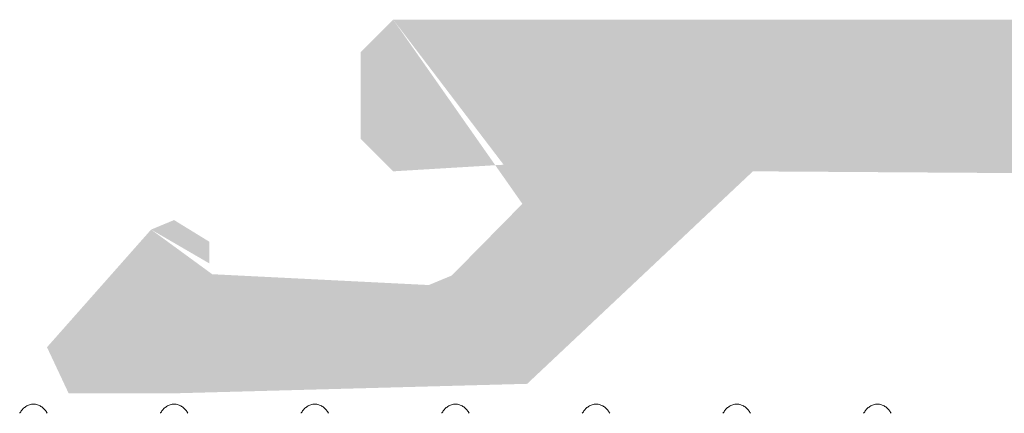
# Model space of a CAD drawing. Header units: millimetres. Extents: x 10199 to 83623, y 33714 to 105138.
# Tile 23 of 41: x 61846.6 to 61855.7, y 71108.97 to 71112.6. Entities that reach past the tile are written whole.
import ezdxf

# ---------------------------------------------------------------- set-up
doc = ezdxf.new("R2010")
doc.units = ezdxf.units.MM
for name, color, linetype, lineweight, true_color in [('Dimension2', 2, 'Continuous', 9, 0xffff00), ('Plastik', 7, 'Continuous', 20, 0x004c00), ('узл_dwg', 7, 'Continuous', 9, 0x767676)]:
    doc.layers.add(name, color=color, linetype=linetype, lineweight=lineweight, true_color=true_color)

# ---------------------------------------------------------------- blocks, each defined once
blk = doc.blocks.new('узл_dwg-3022285-5_14 Примыкание шахты')
at = {"layer": 'Plastik', "lineweight": 9}
h = blk.add_hatch(color=256, dxfattribs=at)
h.paths.add_polyline_path([(61847.8182, 71103.5419), (61848.0303, 71103.454), (61848.356, 71103.654), (61848.356, 71103.854), (61848.0303, 71103.665)])
h.paths.add_polyline_path([(61854.656, 71093.604), (61855.456, 71093.604), (61855.756, 71093.904), (61855.756, 71097.0555), (61855.4662, 71097.6816), (61855.756, 71098.1525), (61855.8439, 71101.5161), (61856.056, 71101.604), (61867.456, 71101.604), (61867.756, 71101.904), (61867.6682, 71103.5919), (61867.0318, 71104.104), (61866.556, 71103.804), (61866.4682, 71103.0919), (61866.256, 71103.004), (61853.156, 71103.104), (61851.0761, 71105.054), (61847.056, 71105.054), (61846.856, 71104.6282), (61846.9439, 71104.4161), (61847.8182, 71103.5419), (61848.556, 71104.054), (61850.5968, 71103.9661), (61851.2693, 71103.1522), (61851.1279, 71103.0108), (61851.0761, 71103.004), (61850.056, 71103.004), (61849.756, 71102.704), (61849.756, 71101.904), (61850.056, 71101.604), (61851.0761, 71101.5057), (61851.156, 71101.304), (61851.156, 71093.904), (61851.456, 71093.604), (61852.256, 71093.604), (61852.556, 71093.904), (61852.6439, 71101.5161), (61852.856, 71101.604), (61854.2682, 71101.5161), (61854.356, 71101.304), (61854.356, 71093.904)])
h.paths.add_polyline_path([(61862.206, 71103.0142), (61862.1543, 71103.1057), (61860.156, 71105.2282), (61860.156, 71106.5555), (61859.8662, 71107.1816), (61860.156, 71107.6525), (61860.2581, 71109.2061), (61862.106, 71111.1938), (61860.3297, 71111.1161), (61860.4073, 71110.8263), (61860.3297, 71110.6919), (61858.756, 71108.9939), (61858.8439, 71105.0019), (61860.4175, 71103.304), (61860.2675, 71103.0442), (61860.2675, 71103.0142), (61862.1543, 71103.0142)])
h.paths.add_polyline_path([(61850.056, 71112.604), (61849.756, 71112.304), (61849.756, 71111.504), (61850.056, 71111.204), (61851.0761, 71111.2651), (61850.3847, 71112.1726)])
h.paths.add_polyline_path([(61847.8182, 71110.6661), (61848.356, 71110.354), (61848.356, 71110.554), (61848.0303, 71110.754)])
h.paths.add_polyline_path([(61848.0303, 71109.154), (61851.2939, 71109.2419), (61853.3803, 71111.204), (61866.4682, 71111.1161), (61866.556, 71110.904), (61866.556, 71110.404), (61867.1525, 71110.154), (61867.2439, 71110.1919), (61867.756, 71110.8282), (61867.756, 71112.304), (61867.456, 71112.604), (61850.056, 71112.604), (61851.2493, 71110.904), (61850.5968, 71110.2419), (61850.3847, 71110.154), (61848.3828, 71110.254), (61847.8182, 71110.6661), (61846.856, 71109.5797), (61847.056, 71109.154), (61847.8182, 71109.154)])
at = {"layer": 'Dimension2'}
for points in [[(61846.6036, 71108.9698), (61846.6052, 71108.9725), (61846.6097, 71108.9799), (61846.6177, 71108.9916), (61846.6282, 71109.0046), (61846.64, 71109.0169), (61846.6535, 71109.0281), (61846.6686, 71109.0379), (61846.6852, 71109.0458), (61846.703, 71109.0513), (61846.7213, 71109.0541), (61846.7399, 71109.0541), (61846.7583, 71109.0514), (61846.7761, 71109.0461), (61846.7928, 71109.0383), (61846.808, 71109.0286), (61846.8215, 71109.0174), (61846.8334, 71109.0051), (61846.8439, 71108.9921), (61846.8521, 71108.9802), (61846.8567, 71108.9727), (61846.8584, 71108.9698)], [(61847.9036, 71108.9698), (61847.9052, 71108.9725), (61847.9097, 71108.9799), (61847.9177, 71108.9916), (61847.9282, 71109.0046), (61847.94, 71109.0169), (61847.9535, 71109.0281), (61847.9686, 71109.0379), (61847.9852, 71109.0458), (61848.003, 71109.0513), (61848.0213, 71109.0541), (61848.0399, 71109.0541), (61848.0583, 71109.0514), (61848.0761, 71109.0461), (61848.0928, 71109.0383), (61848.108, 71109.0286), (61848.1215, 71109.0174), (61848.1334, 71109.0051), (61848.1439, 71108.9921), (61848.1521, 71108.9802), (61848.1567, 71108.9727), (61848.1584, 71108.9698)], [(61849.2036, 71108.9698), (61849.2052, 71108.9725), (61849.2097, 71108.9799), (61849.2177, 71108.9916), (61849.2282, 71109.0046), (61849.24, 71109.0169), (61849.2535, 71109.0281), (61849.2686, 71109.0379), (61849.2852, 71109.0458), (61849.303, 71109.0513), (61849.3213, 71109.0541), (61849.3399, 71109.0541), (61849.3583, 71109.0514), (61849.3761, 71109.0461), (61849.3928, 71109.0383), (61849.408, 71109.0286), (61849.4215, 71109.0174), (61849.4334, 71109.0051), (61849.4439, 71108.9921), (61849.4521, 71108.9802), (61849.4567, 71108.9727), (61849.4584, 71108.9698)], [(61850.5036, 71108.9698), (61850.5052, 71108.9725), (61850.5097, 71108.9799), (61850.5177, 71108.9916), (61850.5282, 71109.0046), (61850.54, 71109.0169), (61850.5535, 71109.0281), (61850.5686, 71109.0379), (61850.5852, 71109.0458), (61850.603, 71109.0513), (61850.6213, 71109.0541), (61850.6399, 71109.0541), (61850.6583, 71109.0514), (61850.6761, 71109.0461), (61850.6928, 71109.0383), (61850.708, 71109.0286), (61850.7215, 71109.0174), (61850.7334, 71109.0051), (61850.7439, 71108.9921), (61850.7521, 71108.9802), (61850.7567, 71108.9727), (61850.7584, 71108.9698)], [(61851.8036, 71108.9698), (61851.8052, 71108.9725), (61851.8097, 71108.9799), (61851.8177, 71108.9916), (61851.8282, 71109.0046), (61851.84, 71109.0169), (61851.8535, 71109.0281), (61851.8686, 71109.0379), (61851.8852, 71109.0458), (61851.903, 71109.0513), (61851.9213, 71109.0541), (61851.9399, 71109.0541), (61851.9583, 71109.0514), (61851.9761, 71109.0461), (61851.9928, 71109.0383), (61852.008, 71109.0286), (61852.0215, 71109.0174), (61852.0334, 71109.0051), (61852.0439, 71108.9921), (61852.0521, 71108.9802), (61852.0567, 71108.9727), (61852.0584, 71108.9698)], [(61853.1036, 71108.9698), (61853.1052, 71108.9725), (61853.1097, 71108.9799), (61853.1177, 71108.9916), (61853.1282, 71109.0046), (61853.14, 71109.0169), (61853.1535, 71109.0281), (61853.1686, 71109.0379), (61853.1852, 71109.0458), (61853.203, 71109.0513), (61853.2213, 71109.0541), (61853.2399, 71109.0541), (61853.2583, 71109.0514), (61853.2761, 71109.0461), (61853.2928, 71109.0383), (61853.308, 71109.0286), (61853.3215, 71109.0174), (61853.3334, 71109.0051), (61853.3439, 71108.9921), (61853.3521, 71108.9802), (61853.3567, 71108.9727), (61853.3584, 71108.9698)], [(61854.4036, 71108.9698), (61854.4052, 71108.9725), (61854.4097, 71108.9799), (61854.4177, 71108.9916), (61854.4282, 71109.0046), (61854.44, 71109.0169), (61854.4535, 71109.0281), (61854.4686, 71109.0379), (61854.4852, 71109.0458), (61854.503, 71109.0513), (61854.5213, 71109.0541), (61854.5399, 71109.0541), (61854.5583, 71109.0514), (61854.5761, 71109.0461), (61854.5928, 71109.0383), (61854.608, 71109.0286), (61854.6215, 71109.0174), (61854.6334, 71109.0051), (61854.6439, 71108.9921), (61854.6521, 71108.9802), (61854.6567, 71108.9727), (61854.6584, 71108.9698)]]:
    blk.add_open_spline(points, degree=3, knots=[0, 0, 0, 0, 0.0094421, 0.0259801, 0.042594, 0.0595152, 0.0769756, 0.0950661, 0.113485, 0.1320428, 0.1505145, 0.1690414, 0.1875142, 0.206078, 0.2245186, 0.2426414, 0.2601431, 0.2770925, 0.2937283, 0.3102778, 0.320348, 0.320348, 0.320348, 0.320348], dxfattribs=at)

msp = doc.modelspace()

# ---------------------------------------------------------------- block references
at = {"layer": 'узл_dwg', "color": 253, "true_color": 0x999999}
msp.add_blockref('узл_dwg-3022285-5_14 Примыкание шахты', (0, 0), dxfattribs=at)

doc.saveas('drawing.dxf')
